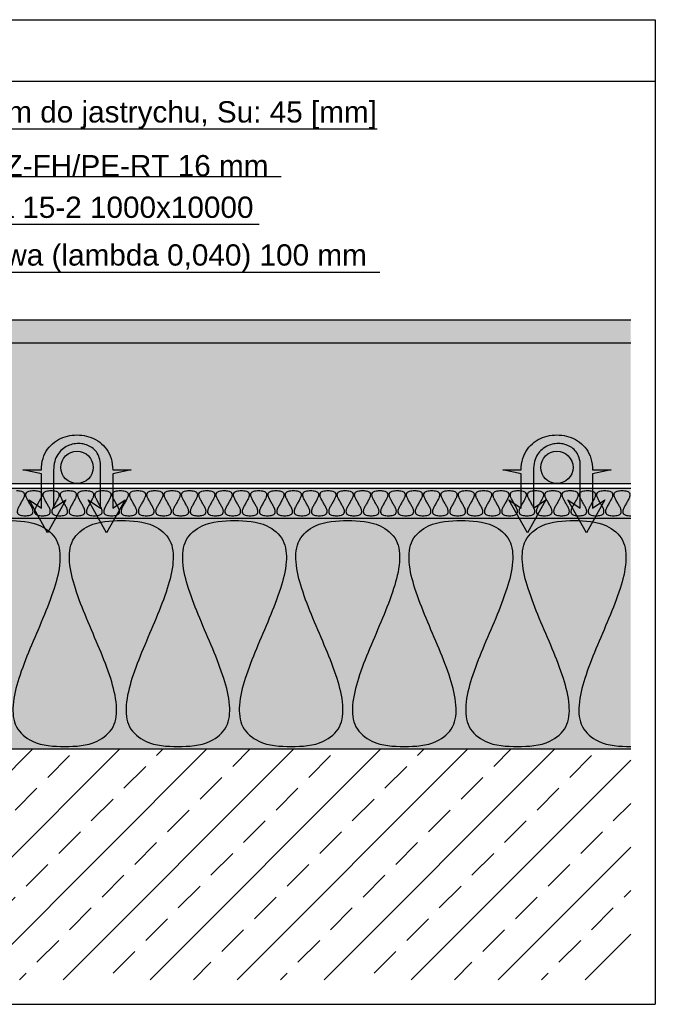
# Model space of a CAD drawing. Header units: millimetres. Extents: x 206445 to 335272, y 14092 to 100072.
# Tile 6 of 38: x 210288 to 210650, y 14364 to 14924. Entities that reach past the tile are written whole.
import ezdxf
from ezdxf.lldxf.tags import DXFTag

# ---------------------------------------------------------------- set-up
doc = ezdxf.new("R2010")
doc.units = ezdxf.units.MM
doc.layers.add('IS_Rysunek_konstrukcji_podłogi', color=7, linetype='SOLID', true_color=0x000000)
doc.layers.add('IS_Tabelka_rozdzielacza', color=7, linetype='SOLID', true_color=0x000000)
doc.styles.get("Standard").update_dxf_attribs({"font": 'arial.ttf'})
tags = doc.linetypes.add('SOLID', pattern=[10, 10, 0]).pattern_tags.tags
tags[6:7] = [DXFTag(74, 4), DXFTag(75, 0), DXFTag(340, '0'), DXFTag(46, 0.0), DXFTag(50, 0.0), DXFTag(44, 0.0), DXFTag(45, 0.0)]
tags[4:5] = [DXFTag(74, 4), DXFTag(75, 0), DXFTag(340, '0'), DXFTag(46, 0.0), DXFTag(50, 0.0), DXFTag(44, 0.0), DXFTag(45, 0.0)]

msp = doc.modelspace()

# ---------------------------------------------------------------- hatches: boundary and pattern name
at = {"layer": 'IS_Rysunek_konstrukcji_podłogi'}
for color, points in [(176, [(210005.79, 14740.32), (210005.79, 14753.45), (210635.79, 14753.45), (210635.79, 14740.32)]), (9, [(210005.79, 14660.26), (210005.79, 14740.32), (210635.79, 14740.32), (210635.79, 14660.26)]), (41, [(210005.79, 14640.57), (210005.79, 14657.63), (210635.79, 14657.63), (210635.79, 14640.57)]), (2, [(209991.79, 14509.32), (209991.79, 14640.57), (210635.79, 14640.57), (210635.79, 14509.32)])]:
    msp.add_hatch(color=color, dxfattribs=at).paths.add_polyline_path(points)
h = msp.add_hatch(dxfattribs=at)
h.set_pattern_fill('AR-CONC', color=256, scale=1.4, style=0)
h.set_pattern_definition([(50, (168398.346, 8448.231), (10.0416426, -0.8785299), [1.05, -11.55]), (355, (168398.346, 8448.231), (-1.9425187, 10.5306899), [0.84, -9.24]), (100.4514, (168399.183, 8448.158), (8.0991313, 9.6521536), [0.8923627, -9.8159896]), (46.1842, (168398.346, 8451.031), (14.9413747, -2.3172662), [1.575, -17.325]), (96.6356, (168399.591, 8450.838), (13.085278, 13.63765), [1.338544, -14.723982]), (351.1842, (168398.346, 8451.03), (13.085267, 13.6376604), [1.26, -13.86]), (21, (168399.746, 8450.331), (8.3566987, -5.6366645), [1.05, -11.55]), (326, (168399.746, 8450.331), (3.4064146, 10.1521006), [0.84, -9.24]), (71.4514, (168400.443, 8449.861), (11.7631168, 4.515427), [0.8923627, -9.8159896]), (37.5, (168398.3462, 8448.2308), (0.17023797, 4.66051395), [0, -9.128, 0, -9.38, 0, -9.275]), (7.5, (168398.346, 8448.231), (3.6829735, 5.52176397), [0, -5.348, 0, -8.918, 0, -3.535]), (327.5, (168395.224, 8448.2308), (7.4735141, -0.3157682), [0, -3.5, 0, -10.92, 0, -14.49]), (317.5, (168393.824, 8448.231), (8.1646064, 1.4014698), [0, -4.55, 0, -7.252, 0, -10.29])])
h.paths.add_polyline_path([(210005.79, 14660.26), (210005.79, 14740.32), (210635.79, 14740.32), (210635.79, 14660.26)])
h = msp.add_hatch(dxfattribs=at)
h.set_pattern_fill('ANSI33', color=256, scale=140, style=0)
h.set_pattern_definition([(45, (168398.346, 8448.23), (-24.748737, 24.748737), []), (45, (168423.095, 8448.23), (-24.748737, 24.748737), [17.5, -8.75])])
h.paths.add_polyline_path([(209963.79, 14378.07), (209963.79, 14509.32), (210635.79, 14509.32), (210635.79, 14378.07)])

# ---------------------------------------------------------------- linework, layer by layer
for p, q in [((209949.79, 14924.07), (210649.79, 14924.07)), ((210649.79, 14924.07), (210649.79, 14364.07)), ((209949.79, 14889.07), (210649.79, 14889.07)), ((210649.79, 14889.07), (210649.79, 14364.07)), ((210054.79, 14861.95), (210491.59, 14861.95)), ((210075.79, 14834.82), (210436.99, 14834.82)), ((210117.79, 14807.7), (210424.39, 14807.7)), ((210159.79, 14780.57), (210492.99, 14780.57)), ((210005.79, 14753.45), (210635.79, 14753.45)), ((210005.79, 14740.32), (210635.79, 14740.32)), ((210300.49, 14665.86), (210289.99, 14667.96)), ((210289.99, 14667.96), (210300.49, 14667.96)), ((210307.49, 14667.96), (210307.49, 14646.26)), ((210334.09, 14646.26), (210334.09, 14670.76)), ((210341.09, 14667.96), (210351.59, 14667.96)), ((210351.59, 14667.96), (210341.09, 14665.86)), ((210573.49, 14665.86), (210562.99, 14667.96)), ((210562.99, 14667.96), (210573.49, 14667.96)), ((210580.49, 14667.96), (210580.49, 14646.26)), ((210607.09, 14646.26), (210607.09, 14670.76)), ((210614.09, 14667.96), (210624.59, 14667.96)), ((210624.59, 14667.96), (210614.09, 14665.86)), ((210300.49, 14646.26), (210300.49, 14665.86)), ((210341.09, 14665.86), (210341.09, 14646.26)), ((210573.49, 14646.26), (210573.49, 14665.86)), ((210614.09, 14665.86), (210614.09, 14646.26)), ((210005.79, 14660.26), (210635.79, 14660.26)), ((210005.79, 14657.63), (210635.79, 14657.63)), ((210005.79, 14657.63), (210635.79, 14657.63)), ((210303.99, 14632.26), (210293.49, 14650.92)), ((210293.49, 14650.92), (210300.49, 14646.26)), ((210314.49, 14650.92), (210303.99, 14632.26)), ((210307.49, 14646.26), (210314.49, 14650.92)), ((210337.59, 14632.26), (210327.09, 14650.92)), ((210327.09, 14650.92), (210334.09, 14646.26)), ((210348.09, 14650.92), (210337.59, 14632.26)), ((210341.09, 14646.26), (210348.09, 14650.92)), ((210576.99, 14632.26), (210566.49, 14650.92)), ((210566.49, 14650.92), (210573.49, 14646.26)), ((210587.49, 14650.92), (210576.99, 14632.26)), ((210580.49, 14646.26), (210587.49, 14650.92)), ((210610.59, 14632.26), (210600.09, 14650.92)), ((210600.09, 14650.92), (210607.09, 14646.26)), ((210621.09, 14650.92), (210610.59, 14632.26)), ((210614.09, 14646.26), (210621.09, 14650.92)), ((209991.79, 14640.57), (210635.79, 14640.57)), ((210005.79, 14640.57), (210635.79, 14640.57)), ((209991.79, 14509.32), (210635.79, 14509.32)), ((209949.79, 14364.07), (210649.79, 14364.07)), ((209949.79, 14364.07), (210649.79, 14364.07))]:
    msp.add_line(p, q, dxfattribs=at)
for centre in [(210320.79, 14669.45), (210593.79, 14669.45)]:
    msp.add_ellipse(centre, major_axis=(9.19, 0), ratio=1, dxfattribs=at)
for points, knots in [([(210300.49, 14667.96), (210300.49, 14670.18), (210301.03, 14674.4), (210303.7, 14679.92), (210307.72, 14683.99), (210312.61, 14686.65), (210318.01, 14687.96), (210323.56, 14687.96), (210328.96, 14686.65), (210333.85, 14683.99), (210337.87, 14679.92), (210340.55, 14674.4), (210341.09, 14670.18), (210341.09, 14667.96)], [0, 0, 0, 0, 4.75892, 8.957988, 12.91344, 16.818823, 20.746421, 24.690072, 28.61767, 32.523052, 36.478504, 40.677573, 45.436492, 45.436492, 45.436492, 45.436492]), ([(210573.49, 14667.96), (210573.49, 14670.18), (210574.03, 14674.4), (210576.7, 14679.92), (210580.72, 14683.99), (210585.61, 14686.65), (210591.01, 14687.96), (210596.56, 14687.96), (210601.96, 14686.65), (210606.85, 14683.99), (210610.87, 14679.92), (210613.55, 14674.4), (210614.09, 14670.18), (210614.09, 14667.96)], [0, 0, 0, 0, 4.75892, 8.957988, 12.91344, 16.818823, 20.746421, 24.690072, 28.61767, 32.523052, 36.478504, 40.677573, 45.436492, 45.436492, 45.436492, 45.436492]), ([(210334.09, 14670.76), (210334.09, 14672.16), (210333.73, 14674.83), (210331.97, 14678.31), (210329.34, 14680.84), (210326.13, 14682.44), (210322.59, 14683.14), (210318.94, 14682.95), (210315.39, 14681.84), (210312.18, 14679.79), (210309.56, 14676.73), (210307.83, 14672.67), (210307.49, 14669.59), (210307.49, 14667.96)], [0, 0, 0, 0, 3.00645, 5.668686, 8.193016, 10.704969, 13.253303, 15.84069, 18.459509, 21.125605, 23.908379, 26.948404, 30.449064, 30.449064, 30.449064, 30.449064]), ([(210607.09, 14670.76), (210607.09, 14672.16), (210606.73, 14674.83), (210604.97, 14678.31), (210602.34, 14680.84), (210599.13, 14682.44), (210595.59, 14683.14), (210591.94, 14682.95), (210588.39, 14681.84), (210585.18, 14679.79), (210582.56, 14676.73), (210580.83, 14672.67), (210580.49, 14669.59), (210580.49, 14667.96)], [0, 0, 0, 0, 3.00645, 5.668686, 8.193016, 10.704969, 13.253303, 15.84069, 18.459509, 21.125605, 23.908379, 26.948404, 30.449064, 30.449064, 30.449064, 30.449064])]:
    msp.add_open_spline(points, degree=3, knots=knots, dxfattribs=at)
at = {"layer": 'IS_Rysunek_konstrukcji_podłogi', "color": 8, "true_color": 0x777777}
for points, knots in [([(210286.33, 14656.23), (210287.28, 14656.23), (210288.76, 14656.19), (210290.7, 14655.21), (210290.95, 14653.47), (210290.31, 14651.82), (210289.35, 14650.02), (210288.23, 14648.18), (210287.28, 14646.38), (210286.63, 14644.74), (210286.89, 14642.99), (210288.83, 14642.01), (210290.31, 14641.97), (210291.25, 14641.97)], [0, 0, 0, 0, 2.021393, 3.209987, 4.203861, 5.457031, 6.965177, 8.567762, 10.075908, 11.329078, 12.322952, 13.511546, 15.532939, 15.532939, 15.532939, 15.532939]), ([(210291.25, 14641.97), (210292.2, 14641.97), (210293.68, 14642.01), (210295.62, 14642.99), (210295.88, 14644.74), (210295.23, 14646.38), (210294.28, 14648.18), (210293.16, 14650.02), (210292.2, 14651.82), (210291.56, 14653.47), (210291.81, 14655.21), (210293.75, 14656.19), (210295.23, 14656.23), (210296.18, 14656.23)], [0, 0, 0, 0, 2.021393, 3.209987, 4.203861, 5.457031, 6.965177, 8.567762, 10.075908, 11.329078, 12.322952, 13.511546, 15.532939, 15.532939, 15.532939, 15.532939]), ([(210296.18, 14656.23), (210297.12, 14656.23), (210298.61, 14656.19), (210300.54, 14655.21), (210300.8, 14653.47), (210300.16, 14651.82), (210299.2, 14650.02), (210298.08, 14648.18), (210297.12, 14646.38), (210296.48, 14644.74), (210296.74, 14642.99), (210298.67, 14642.01), (210300.16, 14641.97), (210301.1, 14641.97)], [0, 0, 0, 0, 2.021393, 3.209987, 4.203861, 5.457031, 6.965177, 8.567762, 10.075908, 11.329078, 12.322952, 13.511546, 15.532939, 15.532939, 15.532939, 15.532939]), ([(210301.1, 14641.97), (210302.04, 14641.97), (210303.53, 14642.01), (210305.46, 14642.99), (210305.72, 14644.74), (210305.08, 14646.38), (210304.12, 14648.18), (210303, 14650.02), (210302.04, 14651.82), (210301.4, 14653.47), (210301.66, 14655.21), (210303.59, 14656.19), (210305.08, 14656.23), (210306.02, 14656.23)], [0, 0, 0, 0, 2.021393, 3.209987, 4.203861, 5.457031, 6.965177, 8.567762, 10.075908, 11.329078, 12.322952, 13.511546, 15.532939, 15.532939, 15.532939, 15.532939]), ([(210306.02, 14656.23), (210306.96, 14656.23), (210308.45, 14656.19), (210310.38, 14655.21), (210310.64, 14653.47), (210310, 14651.82), (210309.04, 14650.02), (210307.92, 14648.18), (210306.96, 14646.38), (210306.32, 14644.74), (210306.58, 14642.99), (210308.51, 14642.01), (210310, 14641.97), (210310.94, 14641.97)], [0, 0, 0, 0, 2.021393, 3.209987, 4.203861, 5.457031, 6.965177, 8.567762, 10.075908, 11.329078, 12.322952, 13.511546, 15.532939, 15.532939, 15.532939, 15.532939]), ([(210310.94, 14641.97), (210311.89, 14641.97), (210313.37, 14642.01), (210315.31, 14642.99), (210315.56, 14644.74), (210314.92, 14646.38), (210313.96, 14648.18), (210312.84, 14650.02), (210311.88, 14651.82), (210311.24, 14653.47), (210311.5, 14655.21), (210313.44, 14656.19), (210314.92, 14656.23), (210315.86, 14656.23)], [0, 0, 0, 0, 2.021393, 3.209987, 4.203861, 5.457031, 6.965177, 8.567762, 10.075908, 11.329078, 12.322952, 13.511546, 15.532939, 15.532939, 15.532939, 15.532939]), ([(210315.86, 14656.23), (210316.81, 14656.23), (210318.29, 14656.19), (210320.23, 14655.21), (210320.48, 14653.47), (210319.84, 14651.82), (210318.88, 14650.02), (210317.77, 14648.18), (210316.81, 14646.38), (210316.17, 14644.74), (210316.42, 14642.99), (210318.36, 14642.01), (210319.84, 14641.97), (210320.79, 14641.97)], [0, 0, 0, 0, 2.021393, 3.209987, 4.203861, 5.457031, 6.965177, 8.567762, 10.075908, 11.329078, 12.322952, 13.511546, 15.532939, 15.532939, 15.532939, 15.532939]), ([(210320.79, 14641.97), (210321.73, 14641.97), (210323.21, 14642.01), (210325.15, 14642.99), (210325.41, 14644.74), (210324.77, 14646.38), (210323.81, 14648.18), (210322.69, 14650.02), (210321.73, 14651.82), (210321.09, 14653.47), (210321.35, 14655.21), (210323.28, 14656.19), (210324.76, 14656.23), (210325.71, 14656.23)], [0, 0, 0, 0, 2.021393, 3.209987, 4.203861, 5.457031, 6.965177, 8.567762, 10.075908, 11.329078, 12.322952, 13.511546, 15.532939, 15.532939, 15.532939, 15.532939]), ([(210325.71, 14656.23), (210326.65, 14656.23), (210328.14, 14656.19), (210330.07, 14655.21), (210330.33, 14653.47), (210329.69, 14651.82), (210328.73, 14650.02), (210327.61, 14648.18), (210326.65, 14646.38), (210326.01, 14644.74), (210326.27, 14642.99), (210328.2, 14642.01), (210329.69, 14641.97), (210330.63, 14641.97)], [0, 0, 0, 0, 2.021393, 3.209987, 4.203861, 5.457031, 6.965177, 8.567762, 10.075908, 11.329078, 12.322952, 13.511546, 15.532939, 15.532939, 15.532939, 15.532939]), ([(210330.63, 14641.97), (210331.57, 14641.97), (210333.06, 14642.01), (210334.99, 14642.99), (210335.25, 14644.74), (210334.61, 14646.38), (210333.65, 14648.18), (210332.53, 14650.02), (210331.57, 14651.82), (210330.93, 14653.47), (210331.19, 14655.21), (210333.12, 14656.19), (210334.61, 14656.23), (210335.55, 14656.23)], [0, 0, 0, 0, 2.021393, 3.209987, 4.203861, 5.457031, 6.965177, 8.567762, 10.075908, 11.329078, 12.322952, 13.511546, 15.532939, 15.532939, 15.532939, 15.532939]), ([(210335.55, 14656.23), (210336.5, 14656.23), (210337.98, 14656.19), (210339.91, 14655.21), (210340.17, 14653.47), (210339.53, 14651.82), (210338.57, 14650.02), (210337.45, 14648.18), (210336.49, 14646.38), (210335.85, 14644.74), (210336.11, 14642.99), (210338.05, 14642.01), (210339.53, 14641.97), (210340.47, 14641.97)], [0, 0, 0, 0, 2.021393, 3.209987, 4.203861, 5.457031, 6.965177, 8.567762, 10.075908, 11.329078, 12.322952, 13.511546, 15.532939, 15.532939, 15.532939, 15.532939]), ([(210340.47, 14641.97), (210341.42, 14641.97), (210342.9, 14642.01), (210344.84, 14642.99), (210345.09, 14644.74), (210344.45, 14646.38), (210343.49, 14648.18), (210342.37, 14650.02), (210341.42, 14651.82), (210340.78, 14653.47), (210341.03, 14655.21), (210342.97, 14656.19), (210344.45, 14656.23), (210345.4, 14656.23)], [0, 0, 0, 0, 2.021393, 3.209987, 4.203861, 5.457031, 6.965177, 8.567762, 10.075908, 11.329078, 12.322952, 13.511546, 15.532939, 15.532939, 15.532939, 15.532939]), ([(210345.4, 14656.23), (210346.34, 14656.23), (210347.82, 14656.19), (210349.76, 14655.21), (210350.02, 14653.47), (210349.38, 14651.82), (210348.42, 14650.02), (210347.3, 14648.18), (210346.34, 14646.38), (210345.7, 14644.74), (210345.95, 14642.99), (210347.89, 14642.01), (210349.37, 14641.97), (210350.32, 14641.97)], [0, 0, 0, 0, 2.021393, 3.209987, 4.203861, 5.457031, 6.965177, 8.567762, 10.075908, 11.329078, 12.322952, 13.511546, 15.532939, 15.532939, 15.532939, 15.532939]), ([(210350.32, 14641.97), (210351.26, 14641.97), (210352.75, 14642.01), (210354.68, 14642.99), (210354.94, 14644.74), (210354.3, 14646.38), (210353.34, 14648.18), (210352.22, 14650.02), (210351.26, 14651.82), (210350.62, 14653.47), (210350.88, 14655.21), (210352.81, 14656.19), (210354.3, 14656.23), (210355.24, 14656.23)], [0, 0, 0, 0, 2.021393, 3.209987, 4.203861, 5.457031, 6.965177, 8.567762, 10.075908, 11.329078, 12.322952, 13.511546, 15.532939, 15.532939, 15.532939, 15.532939]), ([(210355.24, 14656.23), (210356.18, 14656.23), (210357.67, 14656.19), (210359.6, 14655.21), (210359.86, 14653.47), (210359.22, 14651.82), (210358.26, 14650.02), (210357.14, 14648.18), (210356.18, 14646.38), (210355.54, 14644.74), (210355.8, 14642.99), (210357.73, 14642.01), (210359.22, 14641.97), (210360.16, 14641.97)], [0, 0, 0, 0, 2.021393, 3.209987, 4.203861, 5.457031, 6.965177, 8.567762, 10.075908, 11.329078, 12.322952, 13.511546, 15.532939, 15.532939, 15.532939, 15.532939]), ([(210360.16, 14641.97), (210361.1, 14641.97), (210362.59, 14642.01), (210364.52, 14642.99), (210364.78, 14644.74), (210364.14, 14646.38), (210363.18, 14648.18), (210362.06, 14650.02), (210361.1, 14651.82), (210360.46, 14653.47), (210360.72, 14655.21), (210362.65, 14656.19), (210364.14, 14656.23), (210365.08, 14656.23)], [0, 0, 0, 0, 2.021393, 3.209987, 4.203861, 5.457031, 6.965177, 8.567762, 10.075908, 11.329078, 12.322952, 13.511546, 15.532939, 15.532939, 15.532939, 15.532939]), ([(210365.08, 14656.23), (210366.03, 14656.23), (210367.51, 14656.19), (210369.45, 14655.21), (210369.7, 14653.47), (210369.06, 14651.82), (210368.1, 14650.02), (210366.98, 14648.18), (210366.03, 14646.38), (210365.38, 14644.74), (210365.64, 14642.99), (210367.58, 14642.01), (210369.06, 14641.97), (210370, 14641.97)], [0, 0, 0, 0, 2.021393, 3.209987, 4.203861, 5.457031, 6.965177, 8.567762, 10.075908, 11.329078, 12.322952, 13.511546, 15.532939, 15.532939, 15.532939, 15.532939]), ([(210370, 14641.97), (210370.95, 14641.97), (210372.43, 14642.01), (210374.37, 14642.99), (210374.63, 14644.74), (210373.98, 14646.38), (210373.03, 14648.18), (210371.91, 14650.02), (210370.95, 14651.82), (210370.31, 14653.47), (210370.56, 14655.21), (210372.5, 14656.19), (210373.98, 14656.23), (210374.93, 14656.23)], [0, 0, 0, 0, 2.021393, 3.209987, 4.203861, 5.457031, 6.965177, 8.567762, 10.075908, 11.329078, 12.322952, 13.511546, 15.532939, 15.532939, 15.532939, 15.532939]), ([(210374.93, 14656.23), (210375.87, 14656.23), (210377.36, 14656.19), (210379.29, 14655.21), (210379.55, 14653.47), (210378.91, 14651.82), (210377.95, 14650.02), (210376.83, 14648.18), (210375.87, 14646.38), (210375.23, 14644.74), (210375.49, 14642.99), (210377.42, 14642.01), (210378.91, 14641.97), (210379.85, 14641.97)], [0, 0, 0, 0, 2.021393, 3.209987, 4.203861, 5.457031, 6.965177, 8.567762, 10.075908, 11.329078, 12.322952, 13.511546, 15.532939, 15.532939, 15.532939, 15.532939]), ([(210379.85, 14641.97), (210380.79, 14641.97), (210382.28, 14642.01), (210384.21, 14642.99), (210384.47, 14644.74), (210383.83, 14646.38), (210382.87, 14648.18), (210381.75, 14650.02), (210380.79, 14651.82), (210380.15, 14653.47), (210380.41, 14655.21), (210382.34, 14656.19), (210383.83, 14656.23), (210384.77, 14656.23)], [0, 0, 0, 0, 2.021393, 3.209987, 4.203861, 5.457031, 6.965177, 8.567762, 10.075908, 11.329078, 12.322952, 13.511546, 15.532939, 15.532939, 15.532939, 15.532939]), ([(210384.77, 14656.23), (210385.71, 14656.23), (210387.2, 14656.19), (210389.13, 14655.21), (210389.39, 14653.47), (210388.75, 14651.82), (210387.79, 14650.02), (210386.67, 14648.18), (210385.71, 14646.38), (210385.07, 14644.74), (210385.33, 14642.99), (210387.26, 14642.01), (210388.75, 14641.97), (210389.69, 14641.97)], [0, 0, 0, 0, 2.021393, 3.209987, 4.203861, 5.457031, 6.965177, 8.567762, 10.075908, 11.329078, 12.322952, 13.511546, 15.532939, 15.532939, 15.532939, 15.532939]), ([(210389.69, 14641.97), (210390.64, 14641.97), (210392.12, 14642.01), (210394.06, 14642.99), (210394.31, 14644.74), (210393.67, 14646.38), (210392.71, 14648.18), (210391.59, 14650.02), (210390.63, 14651.82), (210389.99, 14653.47), (210390.25, 14655.21), (210392.19, 14656.19), (210393.67, 14656.23), (210394.61, 14656.23)], [0, 0, 0, 0, 2.021393, 3.209987, 4.203861, 5.457031, 6.965177, 8.567762, 10.075908, 11.329078, 12.322952, 13.511546, 15.532939, 15.532939, 15.532939, 15.532939]), ([(210394.61, 14656.23), (210395.56, 14656.23), (210397.04, 14656.19), (210398.98, 14655.21), (210399.23, 14653.47), (210398.59, 14651.82), (210397.63, 14650.02), (210396.52, 14648.18), (210395.56, 14646.38), (210394.92, 14644.74), (210395.17, 14642.99), (210397.11, 14642.01), (210398.59, 14641.97), (210399.54, 14641.97)], [0, 0, 0, 0, 2.021393, 3.209987, 4.203861, 5.457031, 6.965177, 8.567762, 10.075908, 11.329078, 12.322952, 13.511546, 15.532939, 15.532939, 15.532939, 15.532939]), ([(210399.54, 14641.97), (210400.48, 14641.97), (210401.96, 14642.01), (210403.9, 14642.99), (210404.16, 14644.74), (210403.52, 14646.38), (210402.56, 14648.18), (210401.44, 14650.02), (210400.48, 14651.82), (210399.84, 14653.47), (210400.1, 14655.21), (210402.03, 14656.19), (210403.51, 14656.23), (210404.46, 14656.23)], [0, 0, 0, 0, 2.021393, 3.209987, 4.203861, 5.457031, 6.965177, 8.567762, 10.075908, 11.329078, 12.322952, 13.511546, 15.532939, 15.532939, 15.532939, 15.532939]), ([(210404.46, 14656.23), (210405.4, 14656.23), (210406.89, 14656.19), (210408.82, 14655.21), (210409.08, 14653.47), (210408.44, 14651.82), (210407.48, 14650.02), (210406.36, 14648.18), (210405.4, 14646.38), (210404.76, 14644.74), (210405.02, 14642.99), (210406.95, 14642.01), (210408.44, 14641.97), (210409.38, 14641.97)], [0, 0, 0, 0, 2.021393, 3.209987, 4.203861, 5.457031, 6.965177, 8.567762, 10.075908, 11.329078, 12.322952, 13.511546, 15.532939, 15.532939, 15.532939, 15.532939]), ([(210409.38, 14641.97), (210410.32, 14641.97), (210411.81, 14642.01), (210413.74, 14642.99), (210414, 14644.74), (210413.36, 14646.38), (210412.4, 14648.18), (210411.28, 14650.02), (210410.32, 14651.82), (210409.68, 14653.47), (210409.94, 14655.21), (210411.87, 14656.19), (210413.36, 14656.23), (210414.3, 14656.23)], [0, 0, 0, 0, 2.021393, 3.209987, 4.203861, 5.457031, 6.965177, 8.567762, 10.075908, 11.329078, 12.322952, 13.511546, 15.532939, 15.532939, 15.532939, 15.532939]), ([(210414.3, 14656.23), (210415.25, 14656.23), (210416.73, 14656.19), (210418.66, 14655.21), (210418.92, 14653.47), (210418.28, 14651.82), (210417.32, 14650.02), (210416.2, 14648.18), (210415.24, 14646.38), (210414.6, 14644.74), (210414.86, 14642.99), (210416.8, 14642.01), (210418.28, 14641.97), (210419.22, 14641.97)], [0, 0, 0, 0, 2.021393, 3.209987, 4.203861, 5.457031, 6.965177, 8.567762, 10.075908, 11.329078, 12.322952, 13.511546, 15.532939, 15.532939, 15.532939, 15.532939]), ([(210419.22, 14641.97), (210420.17, 14641.97), (210421.65, 14642.01), (210423.59, 14642.99), (210423.84, 14644.74), (210423.2, 14646.38), (210422.24, 14648.18), (210421.12, 14650.02), (210420.17, 14651.82), (210419.53, 14653.47), (210419.78, 14655.21), (210421.72, 14656.19), (210423.2, 14656.23), (210424.15, 14656.23)], [0, 0, 0, 0, 2.021393, 3.209987, 4.203861, 5.457031, 6.965177, 8.567762, 10.075908, 11.329078, 12.322952, 13.511546, 15.532939, 15.532939, 15.532939, 15.532939]), ([(210424.15, 14656.23), (210425.09, 14656.23), (210426.57, 14656.19), (210428.51, 14655.21), (210428.77, 14653.47), (210428.13, 14651.82), (210427.17, 14650.02), (210426.05, 14648.18), (210425.09, 14646.38), (210424.45, 14644.74), (210424.7, 14642.99), (210426.64, 14642.01), (210428.12, 14641.97), (210429.07, 14641.97)], [0, 0, 0, 0, 2.021393, 3.209987, 4.203861, 5.457031, 6.965177, 8.567762, 10.075908, 11.329078, 12.322952, 13.511546, 15.532939, 15.532939, 15.532939, 15.532939]), ([(210429.07, 14641.97), (210430.01, 14641.97), (210431.5, 14642.01), (210433.43, 14642.99), (210433.69, 14644.74), (210433.05, 14646.38), (210432.09, 14648.18), (210430.97, 14650.02), (210430.01, 14651.82), (210429.37, 14653.47), (210429.63, 14655.21), (210431.56, 14656.19), (210433.05, 14656.23), (210433.99, 14656.23)], [0, 0, 0, 0, 2.021393, 3.209987, 4.203861, 5.457031, 6.965177, 8.567762, 10.075908, 11.329078, 12.322952, 13.511546, 15.532939, 15.532939, 15.532939, 15.532939]), ([(210433.99, 14656.23), (210434.93, 14656.23), (210436.42, 14656.19), (210438.35, 14655.21), (210438.61, 14653.47), (210437.97, 14651.82), (210437.01, 14650.02), (210435.89, 14648.18), (210434.93, 14646.38), (210434.29, 14644.74), (210434.55, 14642.99), (210436.48, 14642.01), (210437.97, 14641.97), (210438.91, 14641.97)], [0, 0, 0, 0, 2.021393, 3.209987, 4.203861, 5.457031, 6.965177, 8.567762, 10.075908, 11.329078, 12.322952, 13.511546, 15.532939, 15.532939, 15.532939, 15.532939]), ([(210438.91, 14641.97), (210439.85, 14641.97), (210441.34, 14642.01), (210443.27, 14642.99), (210443.53, 14644.74), (210442.89, 14646.38), (210441.93, 14648.18), (210440.81, 14650.02), (210439.85, 14651.82), (210439.21, 14653.47), (210439.47, 14655.21), (210441.4, 14656.19), (210442.89, 14656.23), (210443.83, 14656.23)], [0, 0, 0, 0, 2.021393, 3.209987, 4.203861, 5.457031, 6.965177, 8.567762, 10.075908, 11.329078, 12.322952, 13.511546, 15.532939, 15.532939, 15.532939, 15.532939]), ([(210443.83, 14656.23), (210444.78, 14656.23), (210446.26, 14656.19), (210448.2, 14655.21), (210448.45, 14653.47), (210447.81, 14651.82), (210446.85, 14650.02), (210445.73, 14648.18), (210444.78, 14646.38), (210444.13, 14644.74), (210444.39, 14642.99), (210446.33, 14642.01), (210447.81, 14641.97), (210448.75, 14641.97)], [0, 0, 0, 0, 2.021393, 3.209987, 4.203861, 5.457031, 6.965177, 8.567762, 10.075908, 11.329078, 12.322952, 13.511546, 15.532939, 15.532939, 15.532939, 15.532939]), ([(210448.75, 14641.97), (210449.7, 14641.97), (210451.18, 14642.01), (210453.12, 14642.99), (210453.38, 14644.74), (210452.73, 14646.38), (210451.78, 14648.18), (210450.66, 14650.02), (210449.7, 14651.82), (210449.06, 14653.47), (210449.31, 14655.21), (210451.25, 14656.19), (210452.73, 14656.23), (210453.68, 14656.23)], [0, 0, 0, 0, 2.021393, 3.209987, 4.203861, 5.457031, 6.965177, 8.567762, 10.075908, 11.329078, 12.322952, 13.511546, 15.532939, 15.532939, 15.532939, 15.532939]), ([(210453.68, 14656.23), (210454.62, 14656.23), (210456.11, 14656.19), (210458.04, 14655.21), (210458.3, 14653.47), (210457.66, 14651.82), (210456.7, 14650.02), (210455.58, 14648.18), (210454.62, 14646.38), (210453.98, 14644.74), (210454.24, 14642.99), (210456.17, 14642.01), (210457.66, 14641.97), (210458.6, 14641.97)], [0, 0, 0, 0, 2.021393, 3.209987, 4.203861, 5.457031, 6.965177, 8.567762, 10.075908, 11.329078, 12.322952, 13.511546, 15.532939, 15.532939, 15.532939, 15.532939]), ([(210458.6, 14641.97), (210459.54, 14641.97), (210461.03, 14642.01), (210462.96, 14642.99), (210463.22, 14644.74), (210462.58, 14646.38), (210461.62, 14648.18), (210460.5, 14650.02), (210459.54, 14651.82), (210458.9, 14653.47), (210459.16, 14655.21), (210461.09, 14656.19), (210462.58, 14656.23), (210463.52, 14656.23)], [0, 0, 0, 0, 2.021393, 3.209987, 4.203861, 5.457031, 6.965177, 8.567762, 10.075908, 11.329078, 12.322952, 13.511546, 15.532939, 15.532939, 15.532939, 15.532939]), ([(210463.52, 14656.23), (210464.46, 14656.23), (210465.95, 14656.19), (210467.88, 14655.21), (210468.14, 14653.47), (210467.5, 14651.82), (210466.54, 14650.02), (210465.42, 14648.18), (210464.46, 14646.38), (210463.82, 14644.74), (210464.08, 14642.99), (210466.01, 14642.01), (210467.5, 14641.97), (210468.44, 14641.97)], [0, 0, 0, 0, 2.021393, 3.209987, 4.203861, 5.457031, 6.965177, 8.567762, 10.075908, 11.329078, 12.322952, 13.511546, 15.532939, 15.532939, 15.532939, 15.532939]), ([(210468.44, 14641.97), (210469.39, 14641.97), (210470.87, 14642.01), (210472.81, 14642.99), (210473.06, 14644.74), (210472.42, 14646.38), (210471.46, 14648.18), (210470.34, 14650.02), (210469.38, 14651.82), (210468.74, 14653.47), (210469, 14655.21), (210470.94, 14656.19), (210472.42, 14656.23), (210473.36, 14656.23)], [0, 0, 0, 0, 2.021393, 3.209987, 4.203861, 5.457031, 6.965177, 8.567762, 10.075908, 11.329078, 12.322952, 13.511546, 15.532939, 15.532939, 15.532939, 15.532939]), ([(210473.36, 14656.23), (210474.31, 14656.23), (210475.79, 14656.19), (210477.73, 14655.21), (210477.98, 14653.47), (210477.34, 14651.82), (210476.38, 14650.02), (210475.27, 14648.18), (210474.31, 14646.38), (210473.67, 14644.74), (210473.92, 14642.99), (210475.86, 14642.01), (210477.34, 14641.97), (210478.29, 14641.97)], [0, 0, 0, 0, 2.021393, 3.209987, 4.203861, 5.457031, 6.965177, 8.567762, 10.075908, 11.329078, 12.322952, 13.511546, 15.532939, 15.532939, 15.532939, 15.532939]), ([(210478.29, 14641.97), (210479.23, 14641.97), (210480.71, 14642.01), (210482.65, 14642.99), (210482.91, 14644.74), (210482.27, 14646.38), (210481.31, 14648.18), (210480.19, 14650.02), (210479.23, 14651.82), (210478.59, 14653.47), (210478.85, 14655.21), (210480.78, 14656.19), (210482.26, 14656.23), (210483.21, 14656.23)], [0, 0, 0, 0, 2.021393, 3.209987, 4.203861, 5.457031, 6.965177, 8.567762, 10.075908, 11.329078, 12.322952, 13.511546, 15.532939, 15.532939, 15.532939, 15.532939]), ([(210483.21, 14656.23), (210484.15, 14656.23), (210485.64, 14656.19), (210487.57, 14655.21), (210487.83, 14653.47), (210487.19, 14651.82), (210486.23, 14650.02), (210485.11, 14648.18), (210484.15, 14646.38), (210483.51, 14644.74), (210483.77, 14642.99), (210485.7, 14642.01), (210487.19, 14641.97), (210488.13, 14641.97)], [0, 0, 0, 0, 2.021393, 3.209987, 4.203861, 5.457031, 6.965177, 8.567762, 10.075908, 11.329078, 12.322952, 13.511546, 15.532939, 15.532939, 15.532939, 15.532939]), ([(210488.13, 14641.97), (210489.07, 14641.97), (210490.56, 14642.01), (210492.49, 14642.99), (210492.75, 14644.74), (210492.11, 14646.38), (210491.15, 14648.18), (210490.03, 14650.02), (210489.07, 14651.82), (210488.43, 14653.47), (210488.69, 14655.21), (210490.62, 14656.19), (210492.11, 14656.23), (210493.05, 14656.23)], [0, 0, 0, 0, 2.021393, 3.209987, 4.203861, 5.457031, 6.965177, 8.567762, 10.075908, 11.329078, 12.322952, 13.511546, 15.532939, 15.532939, 15.532939, 15.532939]), ([(210493.05, 14656.23), (210494, 14656.23), (210495.48, 14656.19), (210497.41, 14655.21), (210497.67, 14653.47), (210497.03, 14651.82), (210496.07, 14650.02), (210494.95, 14648.18), (210493.99, 14646.38), (210493.35, 14644.74), (210493.61, 14642.99), (210495.55, 14642.01), (210497.03, 14641.97), (210497.97, 14641.97)], [0, 0, 0, 0, 2.021393, 3.209987, 4.203861, 5.457031, 6.965177, 8.567762, 10.075908, 11.329078, 12.322952, 13.511546, 15.532939, 15.532939, 15.532939, 15.532939]), ([(210497.97, 14641.97), (210498.92, 14641.97), (210500.4, 14642.01), (210502.34, 14642.99), (210502.59, 14644.74), (210501.95, 14646.38), (210500.99, 14648.18), (210499.87, 14650.02), (210498.92, 14651.82), (210498.28, 14653.47), (210498.53, 14655.21), (210500.47, 14656.19), (210501.95, 14656.23), (210502.9, 14656.23)], [0, 0, 0, 0, 2.021393, 3.209987, 4.203861, 5.457031, 6.965177, 8.567762, 10.075908, 11.329078, 12.322952, 13.511546, 15.532939, 15.532939, 15.532939, 15.532939]), ([(210502.9, 14656.23), (210503.84, 14656.23), (210505.32, 14656.19), (210507.26, 14655.21), (210507.52, 14653.47), (210506.88, 14651.82), (210505.92, 14650.02), (210504.8, 14648.18), (210503.84, 14646.38), (210503.2, 14644.74), (210503.45, 14642.99), (210505.39, 14642.01), (210506.87, 14641.97), (210507.82, 14641.97)], [0, 0, 0, 0, 2.021393, 3.209987, 4.203861, 5.457031, 6.965177, 8.567762, 10.075908, 11.329078, 12.322952, 13.511546, 15.532939, 15.532939, 15.532939, 15.532939]), ([(210507.82, 14641.97), (210508.76, 14641.97), (210510.25, 14642.01), (210512.18, 14642.99), (210512.44, 14644.74), (210511.8, 14646.38), (210510.84, 14648.18), (210509.72, 14650.02), (210508.76, 14651.82), (210508.12, 14653.47), (210508.38, 14655.21), (210510.31, 14656.19), (210511.8, 14656.23), (210512.74, 14656.23)], [0, 0, 0, 0, 2.021393, 3.209987, 4.203861, 5.457031, 6.965177, 8.567762, 10.075908, 11.329078, 12.322952, 13.511546, 15.532939, 15.532939, 15.532939, 15.532939]), ([(210512.74, 14656.23), (210513.68, 14656.23), (210515.17, 14656.19), (210517.1, 14655.21), (210517.36, 14653.47), (210516.72, 14651.82), (210515.76, 14650.02), (210514.64, 14648.18), (210513.68, 14646.38), (210513.04, 14644.74), (210513.3, 14642.99), (210515.23, 14642.01), (210516.72, 14641.97), (210517.66, 14641.97)], [0, 0, 0, 0, 2.021393, 3.209987, 4.203861, 5.457031, 6.965177, 8.567762, 10.075908, 11.329078, 12.322952, 13.511546, 15.532939, 15.532939, 15.532939, 15.532939]), ([(210517.66, 14641.97), (210518.6, 14641.97), (210520.09, 14642.01), (210522.02, 14642.99), (210522.28, 14644.74), (210521.64, 14646.38), (210520.68, 14648.18), (210519.56, 14650.02), (210518.6, 14651.82), (210517.96, 14653.47), (210518.22, 14655.21), (210520.15, 14656.19), (210521.64, 14656.23), (210522.58, 14656.23)], [0, 0, 0, 0, 2.021393, 3.209987, 4.203861, 5.457031, 6.965177, 8.567762, 10.075908, 11.329078, 12.322952, 13.511546, 15.532939, 15.532939, 15.532939, 15.532939]), ([(210522.58, 14656.23), (210523.53, 14656.23), (210525.01, 14656.19), (210526.95, 14655.21), (210527.2, 14653.47), (210526.56, 14651.82), (210525.6, 14650.02), (210524.48, 14648.18), (210523.53, 14646.38), (210522.88, 14644.74), (210523.14, 14642.99), (210525.08, 14642.01), (210526.56, 14641.97), (210527.5, 14641.97)], [0, 0, 0, 0, 2.021393, 3.209987, 4.203861, 5.457031, 6.965177, 8.567762, 10.075908, 11.329078, 12.322952, 13.511546, 15.532939, 15.532939, 15.532939, 15.532939]), ([(210527.5, 14641.97), (210528.45, 14641.97), (210529.93, 14642.01), (210531.87, 14642.99), (210532.13, 14644.74), (210531.48, 14646.38), (210530.53, 14648.18), (210529.41, 14650.02), (210528.45, 14651.82), (210527.81, 14653.47), (210528.06, 14655.21), (210530, 14656.19), (210531.48, 14656.23), (210532.43, 14656.23)], [0, 0, 0, 0, 2.021393, 3.209987, 4.203861, 5.457031, 6.965177, 8.567762, 10.075908, 11.329078, 12.322952, 13.511546, 15.532939, 15.532939, 15.532939, 15.532939]), ([(210532.43, 14656.23), (210533.37, 14656.23), (210534.86, 14656.19), (210536.79, 14655.21), (210537.05, 14653.47), (210536.41, 14651.82), (210535.45, 14650.02), (210534.33, 14648.18), (210533.37, 14646.38), (210532.73, 14644.74), (210532.99, 14642.99), (210534.92, 14642.01), (210536.41, 14641.97), (210537.35, 14641.97)], [0, 0, 0, 0, 2.021393, 3.209987, 4.203861, 5.457031, 6.965177, 8.567762, 10.075908, 11.329078, 12.322952, 13.511546, 15.532939, 15.532939, 15.532939, 15.532939]), ([(210537.35, 14641.97), (210538.29, 14641.97), (210539.78, 14642.01), (210541.71, 14642.99), (210541.97, 14644.74), (210541.33, 14646.38), (210540.37, 14648.18), (210539.25, 14650.02), (210538.29, 14651.82), (210537.65, 14653.47), (210537.91, 14655.21), (210539.84, 14656.19), (210541.33, 14656.23), (210542.27, 14656.23)], [0, 0, 0, 0, 2.021393, 3.209987, 4.203861, 5.457031, 6.965177, 8.567762, 10.075908, 11.329078, 12.322952, 13.511546, 15.532939, 15.532939, 15.532939, 15.532939]), ([(210542.27, 14656.23), (210543.21, 14656.23), (210544.7, 14656.19), (210546.63, 14655.21), (210546.89, 14653.47), (210546.25, 14651.82), (210545.29, 14650.02), (210544.17, 14648.18), (210543.21, 14646.38), (210542.57, 14644.74), (210542.83, 14642.99), (210544.76, 14642.01), (210546.25, 14641.97), (210547.19, 14641.97)], [0, 0, 0, 0, 2.021393, 3.209987, 4.203861, 5.457031, 6.965177, 8.567762, 10.075908, 11.329078, 12.322952, 13.511546, 15.532939, 15.532939, 15.532939, 15.532939]), ([(210547.19, 14641.97), (210548.14, 14641.97), (210549.62, 14642.01), (210551.56, 14642.99), (210551.81, 14644.74), (210551.17, 14646.38), (210550.21, 14648.18), (210549.09, 14650.02), (210548.13, 14651.82), (210547.49, 14653.47), (210547.75, 14655.21), (210549.69, 14656.19), (210551.17, 14656.23), (210552.11, 14656.23)], [0, 0, 0, 0, 2.021393, 3.209987, 4.203861, 5.457031, 6.965177, 8.567762, 10.075908, 11.329078, 12.322952, 13.511546, 15.532939, 15.532939, 15.532939, 15.532939]), ([(210552.11, 14656.23), (210553.06, 14656.23), (210554.54, 14656.19), (210556.48, 14655.21), (210556.73, 14653.47), (210556.09, 14651.82), (210555.13, 14650.02), (210554.02, 14648.18), (210553.06, 14646.38), (210552.42, 14644.74), (210552.67, 14642.99), (210554.61, 14642.01), (210556.09, 14641.97), (210557.04, 14641.97)], [0, 0, 0, 0, 2.021393, 3.209987, 4.203861, 5.457031, 6.965177, 8.567762, 10.075908, 11.329078, 12.322952, 13.511546, 15.532939, 15.532939, 15.532939, 15.532939]), ([(210557.04, 14641.97), (210557.98, 14641.97), (210559.46, 14642.01), (210561.4, 14642.99), (210561.66, 14644.74), (210561.02, 14646.38), (210560.06, 14648.18), (210558.94, 14650.02), (210557.98, 14651.82), (210557.34, 14653.47), (210557.6, 14655.21), (210559.53, 14656.19), (210561.01, 14656.23), (210561.96, 14656.23)], [0, 0, 0, 0, 2.021393, 3.209987, 4.203861, 5.457031, 6.965177, 8.567762, 10.075908, 11.329078, 12.322952, 13.511546, 15.532939, 15.532939, 15.532939, 15.532939]), ([(210561.96, 14656.23), (210562.9, 14656.23), (210564.39, 14656.19), (210566.32, 14655.21), (210566.58, 14653.47), (210565.94, 14651.82), (210564.98, 14650.02), (210563.86, 14648.18), (210562.9, 14646.38), (210562.26, 14644.74), (210562.52, 14642.99), (210564.45, 14642.01), (210565.94, 14641.97), (210566.88, 14641.97)], [0, 0, 0, 0, 2.021393, 3.209987, 4.203861, 5.457031, 6.965177, 8.567762, 10.075908, 11.329078, 12.322952, 13.511546, 15.532939, 15.532939, 15.532939, 15.532939]), ([(210566.88, 14641.97), (210567.82, 14641.97), (210569.31, 14642.01), (210571.24, 14642.99), (210571.5, 14644.74), (210570.86, 14646.38), (210569.9, 14648.18), (210568.78, 14650.02), (210567.82, 14651.82), (210567.18, 14653.47), (210567.44, 14655.21), (210569.37, 14656.19), (210570.86, 14656.23), (210571.8, 14656.23)], [0, 0, 0, 0, 2.021393, 3.209987, 4.203861, 5.457031, 6.965177, 8.567762, 10.075908, 11.329078, 12.322952, 13.511546, 15.532939, 15.532939, 15.532939, 15.532939]), ([(210571.8, 14656.23), (210572.75, 14656.23), (210574.23, 14656.19), (210576.16, 14655.21), (210576.42, 14653.47), (210575.78, 14651.82), (210574.82, 14650.02), (210573.7, 14648.18), (210572.74, 14646.38), (210572.1, 14644.74), (210572.36, 14642.99), (210574.3, 14642.01), (210575.78, 14641.97), (210576.72, 14641.97)], [0, 0, 0, 0, 2.021393, 3.209987, 4.203861, 5.457031, 6.965177, 8.567762, 10.075908, 11.329078, 12.322952, 13.511546, 15.532939, 15.532939, 15.532939, 15.532939]), ([(210576.72, 14641.97), (210577.67, 14641.97), (210579.15, 14642.01), (210581.09, 14642.99), (210581.34, 14644.74), (210580.7, 14646.38), (210579.74, 14648.18), (210578.62, 14650.02), (210577.67, 14651.82), (210577.03, 14653.47), (210577.28, 14655.21), (210579.22, 14656.19), (210580.7, 14656.23), (210581.65, 14656.23)], [0, 0, 0, 0, 2.021393, 3.209987, 4.203861, 5.457031, 6.965177, 8.567762, 10.075908, 11.329078, 12.322952, 13.511546, 15.532939, 15.532939, 15.532939, 15.532939]), ([(210581.65, 14656.23), (210582.59, 14656.23), (210584.07, 14656.19), (210586.01, 14655.21), (210586.27, 14653.47), (210585.63, 14651.82), (210584.67, 14650.02), (210583.55, 14648.18), (210582.59, 14646.38), (210581.95, 14644.74), (210582.2, 14642.99), (210584.14, 14642.01), (210585.62, 14641.97), (210586.57, 14641.97)], [0, 0, 0, 0, 2.021393, 3.209987, 4.203861, 5.457031, 6.965177, 8.567762, 10.075908, 11.329078, 12.322952, 13.511546, 15.532939, 15.532939, 15.532939, 15.532939]), ([(210586.57, 14641.97), (210587.51, 14641.97), (210589, 14642.01), (210590.93, 14642.99), (210591.19, 14644.74), (210590.55, 14646.38), (210589.59, 14648.18), (210588.47, 14650.02), (210587.51, 14651.82), (210586.87, 14653.47), (210587.13, 14655.21), (210589.06, 14656.19), (210590.55, 14656.23), (210591.49, 14656.23)], [0, 0, 0, 0, 2.021393, 3.209987, 4.203861, 5.457031, 6.965177, 8.567762, 10.075908, 11.329078, 12.322952, 13.511546, 15.532939, 15.532939, 15.532939, 15.532939]), ([(210591.49, 14656.23), (210592.43, 14656.23), (210593.92, 14656.19), (210595.85, 14655.21), (210596.11, 14653.47), (210595.47, 14651.82), (210594.51, 14650.02), (210593.39, 14648.18), (210592.43, 14646.38), (210591.79, 14644.74), (210592.05, 14642.99), (210593.98, 14642.01), (210595.47, 14641.97), (210596.41, 14641.97)], [0, 0, 0, 0, 2.021393, 3.209987, 4.203861, 5.457031, 6.965177, 8.567762, 10.075908, 11.329078, 12.322952, 13.511546, 15.532939, 15.532939, 15.532939, 15.532939]), ([(210596.41, 14641.97), (210597.35, 14641.97), (210598.84, 14642.01), (210600.77, 14642.99), (210601.03, 14644.74), (210600.39, 14646.38), (210599.43, 14648.18), (210598.31, 14650.02), (210597.35, 14651.82), (210596.71, 14653.47), (210596.97, 14655.21), (210598.9, 14656.19), (210600.39, 14656.23), (210601.33, 14656.23)], [0, 0, 0, 0, 2.021393, 3.209987, 4.203861, 5.457031, 6.965177, 8.567762, 10.075908, 11.329078, 12.322952, 13.511546, 15.532939, 15.532939, 15.532939, 15.532939]), ([(210601.33, 14656.23), (210602.28, 14656.23), (210603.76, 14656.19), (210605.7, 14655.21), (210605.95, 14653.47), (210605.31, 14651.82), (210604.35, 14650.02), (210603.23, 14648.18), (210602.28, 14646.38), (210601.63, 14644.74), (210601.89, 14642.99), (210603.83, 14642.01), (210605.31, 14641.97), (210606.25, 14641.97)], [0, 0, 0, 0, 2.021393, 3.209987, 4.203861, 5.457031, 6.965177, 8.567762, 10.075908, 11.329078, 12.322952, 13.511546, 15.532939, 15.532939, 15.532939, 15.532939]), ([(210606.25, 14641.97), (210607.2, 14641.97), (210608.68, 14642.01), (210610.62, 14642.99), (210610.88, 14644.74), (210610.23, 14646.38), (210609.28, 14648.18), (210608.16, 14650.02), (210607.2, 14651.82), (210606.56, 14653.47), (210606.81, 14655.21), (210608.75, 14656.19), (210610.23, 14656.23), (210611.18, 14656.23)], [0, 0, 0, 0, 2.021393, 3.209987, 4.203861, 5.457031, 6.965177, 8.567762, 10.075908, 11.329078, 12.322952, 13.511546, 15.532939, 15.532939, 15.532939, 15.532939]), ([(210611.18, 14656.23), (210612.12, 14656.23), (210613.61, 14656.19), (210615.54, 14655.21), (210615.8, 14653.47), (210615.16, 14651.82), (210614.2, 14650.02), (210613.08, 14648.18), (210612.12, 14646.38), (210611.48, 14644.74), (210611.74, 14642.99), (210613.67, 14642.01), (210615.16, 14641.97), (210616.1, 14641.97)], [0, 0, 0, 0, 2.021393, 3.209987, 4.203861, 5.457031, 6.965177, 8.567762, 10.075908, 11.329078, 12.322952, 13.511546, 15.532939, 15.532939, 15.532939, 15.532939]), ([(210616.1, 14641.97), (210617.04, 14641.97), (210618.53, 14642.01), (210620.46, 14642.99), (210620.72, 14644.74), (210620.08, 14646.38), (210619.12, 14648.18), (210618, 14650.02), (210617.04, 14651.82), (210616.4, 14653.47), (210616.66, 14655.21), (210618.59, 14656.19), (210620.08, 14656.23), (210621.02, 14656.23)], [0, 0, 0, 0, 2.021393, 3.209987, 4.203861, 5.457031, 6.965177, 8.567762, 10.075908, 11.329078, 12.322952, 13.511546, 15.532939, 15.532939, 15.532939, 15.532939]), ([(210621.02, 14656.23), (210621.96, 14656.23), (210623.45, 14656.19), (210625.38, 14655.21), (210625.64, 14653.47), (210625, 14651.82), (210624.04, 14650.02), (210622.92, 14648.18), (210621.96, 14646.38), (210621.32, 14644.74), (210621.58, 14642.99), (210623.51, 14642.01), (210625, 14641.97), (210625.94, 14641.97)], [0, 0, 0, 0, 2.021393, 3.209987, 4.203861, 5.457031, 6.965177, 8.567762, 10.075908, 11.329078, 12.322952, 13.511546, 15.532939, 15.532939, 15.532939, 15.532939]), ([(210625.94, 14641.97), (210626.89, 14641.97), (210628.37, 14642.01), (210630.31, 14642.99), (210630.56, 14644.74), (210629.92, 14646.38), (210628.96, 14648.18), (210627.84, 14650.02), (210626.88, 14651.82), (210626.24, 14653.47), (210626.5, 14655.21), (210628.44, 14656.19), (210629.92, 14656.23), (210630.86, 14656.23)], [0, 0, 0, 0, 2.021393, 3.209987, 4.203861, 5.457031, 6.965177, 8.567762, 10.075908, 11.329078, 12.322952, 13.511546, 15.532939, 15.532939, 15.532939, 15.532939]), ([(210630.86, 14656.23), (210631.81, 14656.23), (210633.29, 14656.19), (210635.23, 14655.21), (210635.48, 14653.47), (210634.84, 14651.82), (210633.88, 14650.02), (210632.77, 14648.18), (210631.81, 14646.38), (210631.17, 14644.74), (210631.42, 14642.99), (210633.36, 14642.01), (210634.84, 14641.97), (210635.79, 14641.97)], [0, 0, 0, 0, 2.021393, 3.209987, 4.203861, 5.457031, 6.965177, 8.567762, 10.075908, 11.329078, 12.322952, 13.511546, 15.532939, 15.532939, 15.532939, 15.532939]), ([(210281.59, 14639.17), (210287.8, 14639.17), (210298.49, 14638.7), (210310.7, 14628.7), (210311.65, 14614.43), (210307.78, 14599.68), (210301.36, 14583.34), (210294.01, 14566.56), (210287.59, 14550.21), (210283.73, 14535.46), (210284.67, 14521.19), (210296.88, 14511.19), (210307.58, 14510.72), (210313.79, 14510.72)], [0, 0, 0, 0, 13.305702, 22.062542, 30.921256, 41.990874, 54.878207, 68.42261, 81.309943, 92.379562, 101.238276, 109.995116, 123.300817, 123.300817, 123.300817, 123.300817]), ([(210313.79, 14510.72), (210320, 14510.72), (210330.69, 14511.19), (210342.9, 14521.19), (210343.85, 14535.46), (210339.98, 14550.21), (210333.56, 14566.56), (210326.21, 14583.34), (210319.79, 14599.68), (210315.93, 14614.43), (210316.87, 14628.7), (210329.08, 14638.7), (210339.78, 14639.17), (210345.99, 14639.17)], [0, 0, 0, 0, 13.305702, 22.062542, 30.921256, 41.990874, 54.878207, 68.42261, 81.309943, 92.379562, 101.238276, 109.995116, 123.300817, 123.300817, 123.300817, 123.300817]), ([(210345.99, 14639.17), (210352.2, 14639.17), (210362.89, 14638.7), (210375.1, 14628.7), (210376.05, 14614.43), (210372.18, 14599.68), (210365.76, 14583.34), (210358.41, 14566.56), (210351.99, 14550.21), (210348.13, 14535.46), (210349.07, 14521.19), (210361.28, 14511.19), (210371.98, 14510.72), (210378.19, 14510.72)], [0, 0, 0, 0, 13.305702, 22.062542, 30.921256, 41.990874, 54.878207, 68.42261, 81.309943, 92.379562, 101.238276, 109.995116, 123.300817, 123.300817, 123.300817, 123.300817]), ([(210378.19, 14510.72), (210384.4, 14510.72), (210395.09, 14511.19), (210407.3, 14521.19), (210408.25, 14535.46), (210404.38, 14550.21), (210397.96, 14566.56), (210390.61, 14583.34), (210384.19, 14599.68), (210380.33, 14614.43), (210381.27, 14628.7), (210393.48, 14638.7), (210404.18, 14639.17), (210410.39, 14639.17)], [0, 0, 0, 0, 13.305702, 22.062542, 30.921256, 41.990874, 54.878207, 68.42261, 81.309943, 92.379562, 101.238276, 109.995116, 123.300817, 123.300817, 123.300817, 123.300817]), ([(210410.39, 14639.17), (210416.6, 14639.17), (210427.29, 14638.7), (210439.5, 14628.7), (210440.45, 14614.43), (210436.58, 14599.68), (210430.16, 14583.34), (210422.81, 14566.56), (210416.39, 14550.21), (210412.53, 14535.46), (210413.47, 14521.19), (210425.68, 14511.19), (210436.38, 14510.72), (210442.59, 14510.72)], [0, 0, 0, 0, 13.305702, 22.062542, 30.921256, 41.990874, 54.878207, 68.42261, 81.309943, 92.379562, 101.238276, 109.995116, 123.300817, 123.300817, 123.300817, 123.300817]), ([(210442.59, 14510.72), (210448.8, 14510.72), (210459.49, 14511.19), (210471.7, 14521.19), (210472.65, 14535.46), (210468.78, 14550.21), (210462.36, 14566.56), (210455.01, 14583.34), (210448.59, 14599.68), (210444.73, 14614.43), (210445.67, 14628.7), (210457.88, 14638.7), (210468.58, 14639.17), (210474.79, 14639.17)], [0, 0, 0, 0, 13.305702, 22.062542, 30.921256, 41.990874, 54.878207, 68.42261, 81.309943, 92.379562, 101.238276, 109.995116, 123.300817, 123.300817, 123.300817, 123.300817]), ([(210474.79, 14639.17), (210481, 14639.17), (210491.69, 14638.7), (210503.9, 14628.7), (210504.85, 14614.43), (210500.98, 14599.68), (210494.56, 14583.34), (210487.21, 14566.56), (210480.79, 14550.21), (210476.93, 14535.46), (210477.87, 14521.19), (210490.08, 14511.19), (210500.78, 14510.72), (210506.99, 14510.72)], [0, 0, 0, 0, 13.305702, 22.062542, 30.921256, 41.990874, 54.878207, 68.42261, 81.309943, 92.379562, 101.238276, 109.995116, 123.300817, 123.300817, 123.300817, 123.300817]), ([(210506.99, 14510.72), (210513.2, 14510.72), (210523.89, 14511.19), (210536.1, 14521.19), (210537.05, 14535.46), (210533.18, 14550.21), (210526.76, 14566.56), (210519.41, 14583.34), (210512.99, 14599.68), (210509.13, 14614.43), (210510.07, 14628.7), (210522.28, 14638.7), (210532.98, 14639.17), (210539.19, 14639.17)], [0, 0, 0, 0, 13.305702, 22.062542, 30.921256, 41.990874, 54.878207, 68.42261, 81.309943, 92.379562, 101.238276, 109.995116, 123.300817, 123.300817, 123.300817, 123.300817]), ([(210539.19, 14639.17), (210545.4, 14639.17), (210556.09, 14638.7), (210568.3, 14628.7), (210569.25, 14614.43), (210565.38, 14599.68), (210558.96, 14583.34), (210551.61, 14566.56), (210545.19, 14550.21), (210541.33, 14535.46), (210542.27, 14521.19), (210554.48, 14511.19), (210565.18, 14510.72), (210571.39, 14510.72)], [0, 0, 0, 0, 13.305702, 22.062542, 30.921256, 41.990874, 54.878207, 68.42261, 81.309943, 92.379562, 101.238276, 109.995116, 123.300817, 123.300817, 123.300817, 123.300817]), ([(210571.39, 14510.72), (210577.6, 14510.72), (210588.29, 14511.19), (210600.5, 14521.19), (210601.45, 14535.46), (210597.58, 14550.21), (210591.16, 14566.56), (210583.81, 14583.34), (210577.39, 14599.68), (210573.53, 14614.43), (210574.47, 14628.7), (210586.68, 14638.7), (210597.38, 14639.17), (210603.59, 14639.17)], [0, 0, 0, 0, 13.305702, 22.062542, 30.921256, 41.990874, 54.878207, 68.42261, 81.309943, 92.379562, 101.238276, 109.995116, 123.300817, 123.300817, 123.300817, 123.300817]), ([(210603.59, 14639.17), (210609.8, 14639.17), (210620.49, 14638.7), (210632.7, 14628.7), (210633.65, 14614.43), (210629.78, 14599.68), (210623.36, 14583.34), (210616.01, 14566.56), (210609.59, 14550.21), (210605.73, 14535.46), (210606.67, 14521.19), (210618.88, 14511.19), (210629.58, 14510.72), (210635.79, 14510.72)], [0, 0, 0, 0, 13.305702, 22.062542, 30.921256, 41.990874, 54.878207, 68.42261, 81.309943, 92.379562, 101.238276, 109.995116, 123.300817, 123.300817, 123.300817, 123.300817])]:
    msp.add_open_spline(points, degree=3, knots=knots, dxfattribs=at)
at = {"layer": 'IS_Tabelka_rozdzielacza'}
msp.add_line((210649.79, 14731.57), (210649.79, 14364.07), dxfattribs=at)

# ---------------------------------------------------------------- texts
at = {"layer": 'IS_Rysunek_konstrukcji_podłogi', "char_height": 12.096, "attachment_point": 7}
for s, insert in [('\\fArial|b0|i0;Wylewka: Wylewka z dodatkiem do jastrychu, Su: 45 [mm]', (210054.79, 14861.95)), ('\\fArial|b0|i0;Rura wielowarstwowa HERZ-FH/PE-RT 16 mm', (210075.79, 14834.82)), ('\\fArial|b0|i0;Płyta Tacker rolowana 15-2 1000x10000', (210117.79, 14807.7)), ('\\fArial|b0|i0;Płyta styropianowa (lambda 0,040) 100 mm', (210159.79, 14780.57))]:
    msp.add_mtext(s, dxfattribs=dict(at, insert=insert))

doc.saveas('drawing.dxf')
